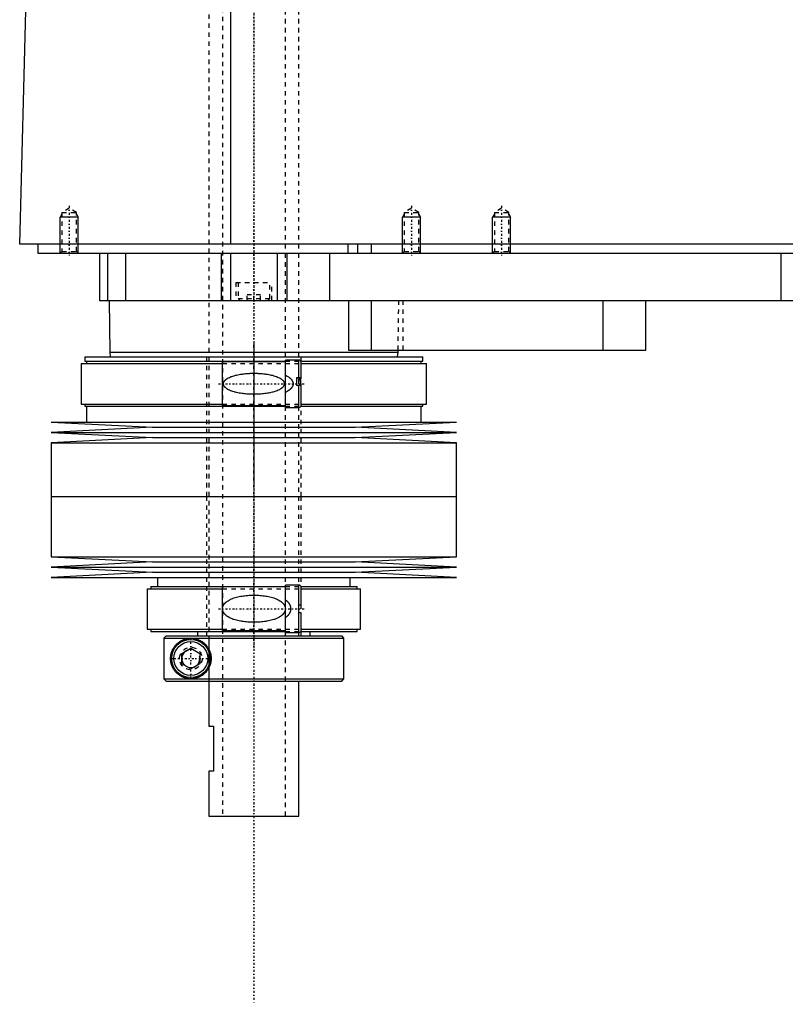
# Model space of a CAD drawing. Extents: x -602 to 174, y -319 to 827.
# Tile 1 of 7: x -602 to -432, y -92 to 126. Entities that reach past the tile are written whole.
import ezdxf

# ---------------------------------------------------------------- set-up
doc = ezdxf.new("R2010")
doc.units = 0
doc.linetypes.add('CENTER', pattern=[1.5, 0.45, -0.5, 0.05, -0.5])
doc.linetypes.add('DASHED', pattern=[2, 1, -1])
for name, color, linetype in [('AM_0', 7, 'CONTINUOUS'), ('AM_10', 7, 'CONTINUOUS'), ('AM_3', 7, 'DASHED'), ('AM_7', 7, 'CENTER')]:
    doc.layers.add(name, color=color, linetype=linetype)

msp = doc.modelspace()

# ---------------------------------------------------------------- linework, layer by layer
at = {"layer": 'AM_0', "color": 7, "linetype": 'CONTINUOUS'}
for p, q in [((-555.15, 76.5), (-555.15, 137.05)), ((-602, 76.5), (-600.5, 133.35)), ((-200.5, 76.5), (-602, 76.5)), ((-598, 76.5), (-598, 74.5)), ((-598, 74.5), (-244, 74.5)), ((-584.3, 74.5), (-584.3, 64)), ((-582.5, 74.5), (-582.5, 64)), ((-578.5, 74.5), (-578.5, 64)), ((-557.3, 74.5), (-557.3, 64)), ((-555.19, 74.5), (-555.19, 64)), ((-544.81, 74.5), (-544.81, 64)), ((-542.7, 74.5), (-542.7, 64)), ((-533.21, 74.5), (-533.21, 64)), ((-529.15, 76.5), (-529.15, 74.5)), ((-527, 76.5), (-527, 74.5)), ((-524, 76.5), (-524, 74.5)), ((-433, 74.5), (-433, 64)), ((-584.3, 64), (-388, 64)), ((-582.17, 64), (-582, 52.5)), ((-529, 64), (-529, 53)), ((-524, 64), (-524, 53)), ((-472.56, 64), (-472.56, 53)), ((-463, 53), (-463, 64)), ((-582, 52.5), (-581.9, 51.5)), ((-582, 52.5), (-518, 52.5)), ((-529, 53), (-463, 53)), ((-518.1, 51.5), (-518, 52.5)), ((-518, 52.5), (-517.99, 53)), ((-587.52, 51.5), (-587.52, 50.5)), ((-587.52, 51.5), (-512.48, 51.5)), ((-587.52, 50.5), (-543, 50.5)), ((-587.17, 50.5), (-587.17, 50)), ((-543, 50.35), (-557, 50.35)), ((-557, 40.65), (-557, 50.35)), ((-540, 50.75), (-543, 50.75)), ((-543, 40.25), (-543, 50.75)), ((-540, 46.9), (-540, 50.75)), ((-539.56, 50.5), (-512.48, 50.5)), ((-512.83, 50), (-512.83, 50.5)), ((-512.48, 50.5), (-512.48, 51.5)), ((-588.33, 50), (-588.33, 41)), ((-588.33, 50), (-557, 50)), ((-539.5, 46.9), (-539.5, 50.25)), ((-539.5, 50), (-511.68, 50)), ((-511.68, 41), (-511.68, 50)), ((-540.5, 46.9), (-539.5, 46.9)), ((-540.5, 45.1), (-540.5, 46.9)), ((-540.5, 46.84), (-540, 46.84)), ((-539.5, 45.1), (-540.5, 45.1)), ((-540, 40.25), (-540, 45.1)), ((-539.5, 40.75), (-539.5, 45.1)), ((-588.33, 41), (-557, 41)), ((-587.52, 41), (-587.52, 40.5)), ((-587.52, 40.5), (-543, 40.5)), ((-587.17, 40.5), (-587.17, 37)), ((-557, 40.65), (-543, 40.65)), ((-543, 40.25), (-540, 40.25)), ((-539.56, 40.5), (-512.48, 40.5)), ((-539.5, 41), (-511.68, 41)), ((-512.83, 37), (-512.83, 40.5)), ((-512.48, 40.5), (-512.48, 41)), ((-595, 37), (-572.5, 35.85)), ((-595, 37), (-505, 37)), ((-572.5, 35.85), (-595, 34.7)), ((-572.5, 35.85), (-527.5, 35.85)), ((-527.5, 35.85), (-505, 37)), ((-505, 34.7), (-527.5, 35.85)), ((-595, 34.7), (-572.5, 33.55)), ((-595, 34.7), (-505, 34.7)), ((-572.5, 33.55), (-595, 32.4)), ((-572.5, 33.55), (-527.5, 33.55)), ((-527.5, 33.55), (-505, 34.7)), ((-505, 32.4), (-527.5, 33.55)), ((-595, 32.4), (-595, 20.5)), ((-595, 32.4), (-505, 32.4)), ((-505, 20.5), (-505, 32.4)), ((-595, 20.5), (-505, 20.5)), ((-595, 20.5), (-595, 7.1)), ((-595, 20.5), (-505, 20.5)), ((-505, 7.1), (-505, 20.5)), ((-595, 7.1), (-572.5, 5.95)), ((-595, 7.1), (-505, 7.1)), ((-527.5, 5.95), (-505, 7.1)), ((-572.5, 5.95), (-595, 4.8)), ((-595, 4.8), (-572.5, 3.65)), ((-595, 4.8), (-505, 4.8)), ((-572.5, 5.95), (-527.5, 5.95)), ((-505, 4.8), (-527.5, 5.95)), ((-527.5, 3.65), (-505, 4.8)), ((-572.5, 3.65), (-595, 2.5)), ((-595, 2.5), (-505, 2.5)), ((-572.5, 3.65), (-527.5, 3.65)), ((-571.4, 2.5), (-571.4, 0.5)), ((-528.6, 0.5), (-528.6, 2.5)), ((-505, 2.5), (-527.5, 3.65)), ((-573.7, 0), (-573.7, -9)), ((-573.7, 0), (-557, 0)), ((-572.9, 0.5), (-572.9, 0)), ((-572.9, 0.5), (-543, 0.5)), ((-543, 0.4), (-557, 0.4)), ((-557, -9.3), (-557, 0.4)), ((-540, 0.8), (-543, 0.8)), ((-543, -9.7), (-543, 0.8)), ((-540, -9.7), (-540, 0.8)), ((-539.54, 0.5), (-527.1, 0.5)), ((-539.5, -3.55), (-539.5, 0.3)), ((-539.5, 0), (-526.3, 0)), ((-527.1, 0), (-527.1, 0.5)), ((-526.3, -9), (-526.3, 0)), ((-540, -3.55), (-539.5, -3.55)), ((-539.5, -5.35), (-540, -5.35)), ((-539.5, -9.2), (-539.5, -5.35)), ((-573.7, -9), (-557, -9)), ((-572.9, -9), (-572.9, -9.5)), ((-572.9, -9.5), (-542.99, -9.5)), ((-569.49, -10.5), (-569.99, -11)), ((-569.49, -10.5), (-530.5, -10.5)), ((-562.5, -9.5), (-562.5, -10.5)), ((-557, -9.3), (-543, -9.3)), ((-543, -9.7), (-540, -9.7)), ((-539.6, -9.5), (-527.1, -9.5)), ((-539.5, -9), (-526.3, -9)), ((-537.5, -10.5), (-537.5, -9.5)), ((-530, -11), (-530.5, -10.5)), ((-527.1, -9.5), (-527.1, -9)), ((-569.99, -11), (-530, -11)), ((-569.99, -11), (-569.99, -20)), ((-530, -20), (-530, -11)), ((-566, -14.35), (-564, -13.19)), ((-566, -16.65), (-566, -14.35)), ((-564, -13.19), (-562, -14.35)), ((-562, -14.35), (-562, -16.65)), ((-564, -17.81), (-566, -16.65)), ((-562, -16.65), (-564, -17.81)), ((-569.99, -20), (-530, -20)), ((-569.99, -20), (-569.49, -20.5)), ((-569.49, -20.5), (-530.5, -20.5)), ((-560, -20.5), (-560, -30.5)), ((-540, -50.5), (-540, -20.5)), ((-530.5, -20.5), (-530, -20)), ((-560, -30.5), (-559, -30.5)), ((-559, -30.5), (-559, -40.5)), ((-560, -40.5), (-560, -50.5)), ((-559, -40.5), (-560, -40.5)), ((-560, -50.5), (-540, -50.5))]:
    msp.add_line(p, q, dxfattribs=at)
for points in [[(-540, 46.84, 0), (-540, 46.84, 0), (-540, 46.84, 0), (-539.99, 46.84, 0), (-539.99, 46.84, 0), (-539.99, 46.84, 0), (-539.99, 46.84, 0), (-539.98, 46.84, 0), (-539.98, 46.84, 0), (-539.98, 46.84, 0), (-539.98, 46.84, 0), (-539.97, 46.84, 0), (-539.97, 46.84, 0), (-539.97, 46.84, 0), (-539.97, 46.84, 0), (-539.96, 46.84, 0), (-539.96, 46.84, 0), (-539.96, 46.84, 0), (-539.96, 46.84, 0), (-539.96, 46.84, 0), (-539.95, 46.84, 0), (-539.95, 46.83, 0), (-539.95, 46.83, 0), (-539.95, 46.83, 0), (-539.95, 46.83, 0), (-539.94, 46.83, 0), (-539.94, 46.83, 0), (-539.94, 46.83, 0), (-539.94, 46.83, 0), (-539.93, 46.83, 0), (-539.93, 46.83, 0), (-539.93, 46.82, 0), (-539.93, 46.82, 0), (-539.93, 46.82, 0), (-539.93, 46.82, 0), (-539.92, 46.82, 0), (-539.92, 46.82, 0), (-539.92, 46.82, 0), (-539.92, 46.82, 0), (-539.91, 46.81, 0), (-539.91, 46.81, 0), (-539.91, 46.81, 0), (-539.91, 46.81, 0), (-539.91, 46.81, 0), (-539.9, 46.81, 0), (-539.9, 46.81, 0), (-539.9, 46.8, 0), (-539.9, 46.8, 0), (-539.9, 46.8, 0), (-539.9, 46.8, 0), (-539.89, 46.8, 0), (-539.89, 46.79, 0), (-539.87, 46.78, 0), (-539.87, 46.77, 0), (-539.86, 46.77, 0), (-539.85, 46.75, 0), (-539.84, 46.74, 0), (-539.83, 46.72, 0), (-539.82, 46.71, 0), (-539.81, 46.7, 0), (-539.81, 46.69, 0), (-539.8, 46.68, 0), (-539.8, 46.66, 0), (-539.79, 46.65, 0), (-539.78, 46.64, 0), (-539.78, 46.63, 0), (-539.77, 46.62, 0), (-539.77, 46.6, 0), (-539.76, 46.59, 0), (-539.76, 46.58, 0), (-539.76, 46.57, 0), (-539.75, 46.55, 0), (-539.73, 46.5, 0), (-539.71, 46.4, 0), (-539.68, 46.3, 0), (-539.67, 46.19, 0), (-539.65, 46.09, 0), (-539.65, 46.03, 0), (-539.64, 45.98, 0), (-539.63, 45.87, 0), (-539.63, 45.77, 0), (-539.62, 45.66, 0), (-539.62, 45.56, 0), (-539.62, 45.46, 0), (-539.62, 45.41, 0), (-539.62, 45.36, 0), (-539.63, 45.26, 0), (-539.63, 45.15, 0), (-539.63, 45.1, 0)], [(-564, -20, 0), (-564.06, -20, 0), (-564.19, -20, 0), (-564.32, -19.99, 0), (-564.38, -19.98, 0), (-564.44, -19.98, 0), (-564.57, -19.96, 0), (-564.7, -19.95, 0), (-564.82, -19.92, 0), (-564.94, -19.9, 0), (-565.07, -19.87, 0), (-565.13, -19.86, 0), (-565.19, -19.84, 0), (-565.31, -19.81, 0), (-565.43, -19.77, 0), (-565.55, -19.73, 0), (-565.66, -19.68, 0), (-565.78, -19.63, 0), (-565.83, -19.61, 0), (-565.89, -19.58, 0), (-566, -19.53, 0), (-566.11, -19.47, 0), (-566.16, -19.45, 0), (-566.22, -19.42, 0), (-566.32, -19.35, 0), (-566.43, -19.29, 0), (-566.48, -19.26, 0), (-566.53, -19.22, 0), (-566.63, -19.15, 0), (-566.72, -19.08, 0), (-566.82, -19.01, 0), (-566.91, -18.93, 0), (-567, -18.85, 0), (-567.05, -18.81, 0), (-567.09, -18.77, 0), (-567.17, -18.69, 0), (-567.26, -18.6, 0), (-567.34, -18.52, 0), (-567.42, -18.43, 0), (-567.49, -18.34, 0), (-567.53, -18.29, 0), (-567.57, -18.25, 0), (-567.64, -18.15, 0), (-567.71, -18.05, 0), (-567.78, -17.94, 0), (-567.85, -17.83, 0), (-567.91, -17.72, 0), (-567.95, -17.66, 0), (-567.98, -17.6, 0), (-568.04, -17.48, 0), (-568.1, -17.36, 0), (-568.15, -17.23, 0), (-568.21, -17.1, 0), (-568.25, -16.97, 0), (-568.28, -16.9, 0), (-568.3, -16.83, 0), (-568.34, -16.69, 0), (-568.38, -16.55, 0), (-568.41, -16.4, 0), (-568.43, -16.31, 0), (-568.43, -16.28, 0), (-568.44, -16.26, 0), (-568.44, -16.24, 0), (-568.44, -16.23, 0), (-568.44, -16.21, 0), (-568.45, -16.18, 0), (-568.45, -16.15, 0), (-568.46, -16.13, 0), (-568.46, -16.1, 0), (-568.46, -16.09, 0), (-568.46, -16.07, 0), (-568.47, -16.05, 0), (-568.47, -16.02, 0), (-568.47, -16.01, 0), (-568.47, -15.99, 0), (-568.48, -15.97, 0), (-568.48, -15.94, 0), (-568.48, -15.93, 0), (-568.48, -15.91, 0), (-568.48, -15.89, 0), (-568.49, -15.86, 0), (-568.49, -15.83, 0), (-568.49, -15.8, 0), (-568.49, -15.77, 0), (-568.49, -15.76, 0), (-568.49, -15.75, 0), (-568.49, -15.72, 0), (-568.5, -15.69, 0), (-568.5, -15.66, 0), (-568.5, -15.63, 0), (-568.5, -15.6, 0), (-568.5, -15.59, 0), (-568.5, -15.57, 0), (-568.5, -15.54, 0), (-568.5, -15.51, 0), (-568.5, -15.5, 0), (-568.5, -15.49, 0), (-568.5, -15.46, 0), (-568.5, -15.43, 0), (-568.5, -15.41, 0), (-568.5, -15.4, 0), (-568.5, -15.37, 0), (-568.5, -15.34, 0), (-568.5, -15.31, 0), (-568.49, -15.28, 0), (-568.49, -15.25, 0), (-568.49, -15.24, 0), (-568.49, -15.23, 0), (-568.49, -15.2, 0), (-568.49, -15.17, 0), (-568.49, -15.14, 0), (-568.48, -15.11, 0), (-568.48, -15.09, 0), (-568.48, -15.07, 0), (-568.48, -15.06, 0), (-568.48, -15.03, 0), (-568.47, -15.01, 0), (-568.47, -14.99, 0), (-568.47, -14.98, 0), (-568.47, -14.95, 0), (-568.46, -14.93, 0), (-568.46, -14.91, 0), (-568.46, -14.9, 0), (-568.46, -14.87, 0), (-568.45, -14.85, 0), (-568.45, -14.82, 0), (-568.44, -14.79, 0), (-568.44, -14.77, 0), (-568.44, -14.76, 0), (-568.44, -14.74, 0), (-568.43, -14.72, 0), (-568.43, -14.69, 0), (-568.41, -14.6, 0), (-568.38, -14.45, 0), (-568.34, -14.31, 0), (-568.3, -14.17, 0), (-568.28, -14.1, 0), (-568.25, -14.03, 0), (-568.21, -13.9, 0), (-568.15, -13.77, 0), (-568.1, -13.64, 0), (-568.04, -13.52, 0), (-567.98, -13.4, 0), (-567.95, -13.34, 0), (-567.91, -13.28, 0), (-567.85, -13.17, 0), (-567.78, -13.06, 0), (-567.71, -12.95, 0), (-567.64, -12.85, 0), (-567.57, -12.75, 0), (-567.53, -12.71, 0), (-567.49, -12.66, 0), (-567.42, -12.57, 0), (-567.34, -12.48, 0), (-567.26, -12.4, 0), (-567.17, -12.31, 0), (-567.09, -12.23, 0), (-567.05, -12.19, 0), (-567, -12.15, 0), (-566.91, -12.07, 0), (-566.82, -11.99, 0), (-566.72, -11.92, 0), (-566.63, -11.85, 0), (-566.53, -11.78, 0), (-566.48, -11.74, 0), (-566.43, -11.71, 0), (-566.32, -11.65, 0), (-566.22, -11.58, 0), (-566.16, -11.55, 0), (-566.11, -11.53, 0), (-566, -11.47, 0), (-565.89, -11.42, 0), (-565.83, -11.39, 0), (-565.78, -11.37, 0), (-565.66, -11.32, 0), (-565.55, -11.27, 0), (-565.43, -11.23, 0), (-565.31, -11.19, 0), (-565.19, -11.16, 0), (-565.13, -11.14, 0), (-565.07, -11.13, 0), (-564.94, -11.1, 0), (-564.82, -11.08, 0), (-564.7, -11.05, 0), (-564.57, -11.04, 0), (-564.44, -11.02, 0), (-564.38, -11.02, 0), (-564.32, -11.01, 0), (-564.19, -11, 0), (-564.06, -11, 0), (-564, -11, 0)], [(-564, -11, 0), (-563.95, -11, 0), (-563.85, -11, 0), (-563.74, -11.01, 0), (-563.69, -11.01, 0), (-563.63, -11.01, 0), (-563.52, -11.03, 0), (-563.42, -11.04, 0), (-563.3, -11.05, 0), (-563.19, -11.07, 0), (-563.08, -11.09, 0), (-563.02, -11.11, 0), (-562.97, -11.12, 0), (-562.85, -11.15, 0), (-562.74, -11.18, 0), (-562.63, -11.21, 0), (-562.51, -11.25, 0), (-562.4, -11.29, 0), (-562.34, -11.32, 0), (-562.28, -11.34, 0), (-562.17, -11.39, 0), (-562.06, -11.44, 0), (-562, -11.47, 0), (-561.95, -11.5, 0), (-561.83, -11.56, 0), (-561.72, -11.62, 0), (-561.67, -11.65, 0), (-561.61, -11.68, 0), (-561.51, -11.75, 0), (-561.4, -11.83, 0), (-561.3, -11.9, 0), (-561.19, -11.98, 0), (-561.09, -12.06, 0), (-561.04, -12.11, 0), (-561, -12.15, 0), (-560.9, -12.24, 0), (-560.81, -12.33, 0), (-560.71, -12.42, 0), (-560.63, -12.52, 0), (-560.54, -12.62, 0), (-560.5, -12.68, 0), (-560.45, -12.73, 0), (-560.37, -12.84, 0), (-560.29, -12.95, 0), (-560.21, -13.07, 0), (-560.14, -13.19, 0), (-560.06, -13.32, 0), (-560.03, -13.38, 0), (-560, -13.45, 0), (-559.93, -13.58, 0), (-559.87, -13.71, 0), (-559.81, -13.85, 0), (-559.76, -13.99, 0), (-559.71, -14.13, 0), (-559.69, -14.2, 0), (-559.67, -14.27, 0), (-559.63, -14.41, 0), (-559.6, -14.56, 0), (-559.57, -14.7, 0), (-559.55, -14.85, 0), (-559.53, -14.99, 0), (-559.52, -15.07, 0), (-559.51, -15.14, 0), (-559.51, -15.28, 0), (-559.5, -15.43, 0), (-559.5, -15.5, 0), (-559.5, -15.57, 0), (-559.51, -15.72, 0), (-559.51, -15.86, 0), (-559.52, -15.93, 0), (-559.53, -16.01, 0), (-559.55, -16.15, 0), (-559.57, -16.3, 0), (-559.6, -16.44, 0), (-559.63, -16.59, 0), (-559.67, -16.73, 0), (-559.69, -16.8, 0), (-559.71, -16.87, 0), (-559.76, -17.01, 0), (-559.81, -17.15, 0), (-559.87, -17.29, 0), (-559.93, -17.42, 0), (-560, -17.55, 0), (-560.03, -17.62, 0), (-560.06, -17.68, 0), (-560.14, -17.81, 0), (-560.21, -17.93, 0), (-560.29, -18.05, 0), (-560.37, -18.16, 0), (-560.45, -18.27, 0), (-560.5, -18.32, 0), (-560.54, -18.38, 0), (-560.63, -18.48, 0), (-560.71, -18.58, 0), (-560.81, -18.67, 0), (-560.9, -18.76, 0), (-561, -18.85, 0), (-561.04, -18.89, 0), (-561.09, -18.94, 0), (-561.19, -19.02, 0), (-561.3, -19.1, 0), (-561.4, -19.17, 0), (-561.51, -19.25, 0), (-561.61, -19.32, 0), (-561.67, -19.35, 0), (-561.72, -19.38, 0), (-561.83, -19.44, 0), (-561.95, -19.5, 0), (-562, -19.53, 0), (-562.06, -19.56, 0), (-562.17, -19.61, 0), (-562.28, -19.66, 0), (-562.34, -19.68, 0), (-562.4, -19.71, 0), (-562.51, -19.75, 0), (-562.63, -19.79, 0), (-562.74, -19.82, 0), (-562.85, -19.85, 0), (-562.97, -19.88, 0), (-563.02, -19.89, 0), (-563.08, -19.91, 0), (-563.19, -19.93, 0), (-563.3, -19.95, 0), (-563.42, -19.96, 0), (-563.52, -19.97, 0), (-563.63, -19.99, 0), (-563.69, -19.99, 0), (-563.74, -19.99, 0), (-563.85, -20, 0), (-563.95, -20, 0), (-564, -20, 0)]]:
    msp.add_polyline3d(points, dxfattribs=at)
for radius in [4.25, 3.75]:
    msp.add_circle((-564, -15.5), radius, dxfattribs=at)
for centre, start, end in [((-540, 50.25), 0, 90), ((-540, 40.75), 270, 0), ((-540, 0.3), 0, 90), ((-540, -9.2), 270, 0)]:
    msp.add_arc(centre, 0.5, start, end, dxfattribs=at)
at = {"layer": 'AM_10', "color": 7, "linetype": 'CONTINUOUS'}
for p, q in [((-592.62, 83.16), (-593, 82.5)), ((-589.38, 83.16), (-589, 82.5)), ((-516.62, 83.16), (-517, 82.5)), ((-513.38, 83.16), (-513, 82.5)), ((-496.62, 83.16), (-497, 82.5)), ((-493.38, 83.16), (-493, 82.5)), ((-589, 82.5), (-593, 82.5)), ((-593, 74.5), (-593, 82.5)), ((-589, 74.5), (-589, 82.5)), ((-513, 82.5), (-517, 82.5)), ((-517, 74.5), (-517, 82.5)), ((-513, 74.5), (-513, 82.5)), ((-493, 82.5), (-497, 82.5)), ((-497, 74.5), (-497, 82.5)), ((-493, 74.5), (-493, 82.5))]:
    msp.add_line(p, q, dxfattribs=at)
msp.add_arc((-564, -15.5), 2.01, 75, 15, dxfattribs=at)
at = {"layer": 'AM_3', "color": 6, "linetype": 'DASHED'}
for p, q in [((-557, 479), (-557, -50.5)), ((-543, -50.5), (-543, 479)), ((-560, 463.5), (-560, -20.5)), ((-540, -10.5), (-540, 459.9)), ((-591, 84.5), (-592.62, 83.56)), ((-592.62, 83.56), (-592.62, 74.88)), ((-592.62, 83.56), (-589.38, 83.56)), ((-589.38, 83.56), (-591, 84.5)), ((-589.38, 74.88), (-589.38, 83.56)), ((-515, 84.5), (-516.62, 83.56)), ((-516.62, 83.56), (-516.62, 74.88)), ((-516.62, 83.56), (-513.38, 83.56)), ((-513.38, 83.56), (-515, 84.5)), ((-513.38, 74.88), (-513.38, 83.56)), ((-495, 84.5), (-496.62, 83.56)), ((-496.62, 83.56), (-496.62, 74.88)), ((-496.62, 83.56), (-493.38, 83.56)), ((-493.38, 83.56), (-495, 84.5)), ((-493.38, 74.88), (-493.38, 83.56)), ((-592.62, 74.88), (-593, 74.5)), ((-592.62, 74.88), (-589.38, 74.88)), ((-589, 74.5), (-589.38, 74.88)), ((-578.5, 74.5), (-578.5, 64)), ((-516.62, 74.88), (-517, 74.5)), ((-516.62, 74.88), (-513.38, 74.88)), ((-513, 74.5), (-513.38, 74.88)), ((-496.62, 74.88), (-497, 74.5)), ((-496.62, 74.88), (-493.38, 74.88)), ((-493, 74.5), (-493.38, 74.88)), ((-554, 68), (-554, 64)), ((-554, 68), (-546, 68)), ((-553.5, 68), (-553.5, 64.4)), ((-546.5, 64.4), (-546.5, 68)), ((-546, 64), (-546, 68)), ((-553.5, 64.4), (-553.1, 64)), ((-553.5, 64.4), (-546.5, 64.4)), ((-551.5, 64), (-551.5, 65.25)), ((-548.5, 65.25), (-551.5, 65.25)), ((-550, 64), (-550, 65.25)), ((-548.5, 64), (-548.5, 65.25)), ((-546.9, 64), (-546.5, 64.4)), ((-517.99, 53), (-517.83, 64)), ((-516.85, 53), (-516.85, 64)), ((-560.5, 51.5), (-560.5, 20.5)), ((-543, 50.5), (-539.56, 50.5)), ((-539.5, 20.5), (-539.5, 51.5)), ((-557, 50), (-539.5, 50)), ((-540, 46.84), (-540, 45.1)), ((-557, 41), (-539.5, 41)), ((-543, 40.5), (-539.56, 40.5)), ((-560.5, 20.5), (-560.5, -10.5)), ((-539.5, -10.5), (-539.5, 20.5)), ((-557, 0), (-539.5, 0)), ((-543, 0.5), (-539.54, 0.5)), ((-569.99, -11), (-569.73, -10.75)), ((-569.61, -10.62), (-569.49, -10.5)), ((-559.97, -20.5), (-559.97, -10.5)), ((-557, -9), (-539.5, -9)), ((-542.99, -9.5), (-539.6, -9.5)), ((-569.73, -20.25), (-569.99, -20))]:
    msp.add_line(p, q, dxfattribs=at)
for points in [[(-550, 47.84, 0), (-549.86, 47.84, 0), (-549.58, 47.83, 0), (-549.3, 47.83, 0), (-549.16, 47.82, 0), (-549.02, 47.81, 0), (-548.73, 47.8, 0), (-548.44, 47.78, 0), (-548.16, 47.75, 0), (-547.87, 47.73, 0), (-547.58, 47.69, 0), (-547.43, 47.67, 0), (-547.29, 47.65, 0), (-547, 47.61, 0), (-546.72, 47.56, 0), (-546.44, 47.51, 0), (-546.16, 47.44, 0), (-545.88, 47.38, 0), (-545.75, 47.34, 0), (-545.61, 47.3, 0), (-545.35, 47.22, 0), (-545.09, 47.14, 0), (-544.96, 47.09, 0), (-544.83, 47.04, 0), (-544.59, 46.93, 0), (-544.35, 46.81, 0), (-544.23, 46.75, 0), (-544.21, 46.74, 0), (-544.17, 46.71, 0), (-544.13, 46.69, 0), (-544.12, 46.68, 0), (-544.1, 46.67, 0), (-544.06, 46.64, 0), (-544.02, 46.62, 0), (-543.99, 46.59, 0), (-543.95, 46.57, 0), (-543.91, 46.54, 0), (-543.89, 46.53, 0), (-543.88, 46.52, 0), (-543.84, 46.49, 0), (-543.81, 46.46, 0), (-543.77, 46.43, 0), (-543.74, 46.4, 0), (-543.7, 46.37, 0), (-543.68, 46.36, 0), (-543.67, 46.34, 0), (-543.63, 46.31, 0), (-543.6, 46.27, 0), (-543.57, 46.24, 0), (-543.54, 46.2, 0), (-543.51, 46.16, 0), (-543.49, 46.15, 0), (-543.48, 46.13, 0), (-543.45, 46.09, 0), (-543.42, 46.05, 0), (-543.4, 46.01, 0), (-543.37, 45.97, 0), (-543.35, 45.92, 0), (-543.34, 45.9, 0), (-543.33, 45.88, 0), (-543.31, 45.84, 0), (-543.3, 45.79, 0), (-543.28, 45.75, 0), (-543.27, 45.7, 0), (-543.26, 45.66, 0), (-543.26, 45.64, 0), (-543.25, 45.61, 0), (-543.25, 45.57, 0), (-543.25, 45.52, 0), (-543.25, 45.5, 0), (-543.25, 45.48, 0), (-543.25, 45.43, 0), (-543.25, 45.39, 0), (-543.26, 45.36, 0), (-543.26, 45.34, 0), (-543.27, 45.3, 0), (-543.28, 45.25, 0), (-543.3, 45.21, 0), (-543.31, 45.16, 0), (-543.33, 45.12, 0), (-543.34, 45.1, 0), (-543.35, 45.08, 0), (-543.37, 45.03, 0), (-543.4, 44.99, 0), (-543.42, 44.95, 0), (-543.45, 44.91, 0), (-543.48, 44.87, 0), (-543.49, 44.85, 0), (-543.51, 44.84, 0), (-543.54, 44.8, 0), (-543.57, 44.76, 0), (-543.6, 44.73, 0), (-543.63, 44.69, 0), (-543.67, 44.66, 0), (-543.68, 44.64, 0), (-543.7, 44.63, 0), (-543.74, 44.6, 0), (-543.77, 44.57, 0), (-543.81, 44.54, 0), (-543.84, 44.51, 0), (-543.88, 44.48, 0), (-543.89, 44.47, 0), (-543.91, 44.46, 0), (-543.95, 44.43, 0), (-543.99, 44.41, 0), (-544.02, 44.38, 0), (-544.06, 44.36, 0), (-544.1, 44.33, 0), (-544.12, 44.32, 0), (-544.13, 44.31, 0), (-544.17, 44.29, 0), (-544.21, 44.26, 0), (-544.23, 44.25, 0), (-544.35, 44.19, 0), (-544.59, 44.07, 0), (-544.83, 43.96, 0), (-545.09, 43.86, 0), (-545.35, 43.78, 0), (-545.61, 43.7, 0), (-545.75, 43.66, 0), (-545.88, 43.62, 0), (-546.16, 43.56, 0), (-546.44, 43.49, 0), (-546.72, 43.44, 0), (-547, 43.39, 0), (-547.29, 43.35, 0), (-547.43, 43.33, 0), (-547.58, 43.31, 0), (-547.87, 43.27, 0), (-548.16, 43.25, 0), (-548.44, 43.22, 0), (-548.73, 43.2, 0), (-549.02, 43.19, 0), (-549.16, 43.18, 0), (-549.3, 43.17, 0), (-549.58, 43.17, 0), (-549.86, 43.16, 0), (-550, 43.16, 0), (-550.14, 43.16, 0), (-550.42, 43.17, 0), (-550.7, 43.17, 0), (-550.84, 43.18, 0), (-550.98, 43.19, 0), (-551.27, 43.2, 0), (-551.56, 43.22, 0), (-551.84, 43.25, 0), (-552.13, 43.27, 0), (-552.42, 43.31, 0), (-552.57, 43.33, 0), (-552.71, 43.35, 0), (-553, 43.39, 0), (-553.28, 43.44, 0), (-553.56, 43.49, 0), (-553.84, 43.56, 0), (-554.12, 43.62, 0), (-554.25, 43.66, 0), (-554.39, 43.7, 0), (-554.65, 43.78, 0), (-554.91, 43.86, 0), (-555.17, 43.96, 0), (-555.41, 44.07, 0), (-555.65, 44.19, 0), (-555.77, 44.25, 0), (-555.79, 44.26, 0), (-555.83, 44.29, 0), (-555.87, 44.31, 0), (-555.88, 44.32, 0), (-555.9, 44.33, 0), (-555.94, 44.36, 0), (-555.98, 44.38, 0), (-556.01, 44.41, 0), (-556.05, 44.43, 0), (-556.09, 44.46, 0), (-556.11, 44.47, 0), (-556.12, 44.48, 0), (-556.16, 44.51, 0), (-556.19, 44.54, 0), (-556.23, 44.57, 0), (-556.26, 44.6, 0), (-556.3, 44.63, 0), (-556.32, 44.64, 0), (-556.33, 44.66, 0), (-556.37, 44.69, 0), (-556.4, 44.73, 0), (-556.43, 44.76, 0), (-556.46, 44.8, 0), (-556.49, 44.84, 0), (-556.51, 44.85, 0), (-556.52, 44.87, 0), (-556.55, 44.91, 0), (-556.58, 44.95, 0), (-556.6, 44.99, 0), (-556.63, 45.03, 0), (-556.65, 45.08, 0), (-556.66, 45.1, 0), (-556.67, 45.12, 0), (-556.69, 45.16, 0), (-556.7, 45.21, 0), (-556.72, 45.25, 0), (-556.73, 45.3, 0), (-556.74, 45.34, 0), (-556.74, 45.36, 0), (-556.75, 45.39, 0), (-556.75, 45.43, 0), (-556.75, 45.48, 0), (-556.75, 45.5, 0), (-556.75, 45.52, 0), (-556.75, 45.57, 0), (-556.75, 45.61, 0), (-556.74, 45.64, 0), (-556.74, 45.66, 0), (-556.73, 45.7, 0), (-556.72, 45.75, 0), (-556.7, 45.79, 0), (-556.69, 45.84, 0), (-556.67, 45.88, 0), (-556.66, 45.9, 0), (-556.65, 45.92, 0), (-556.63, 45.97, 0), (-556.6, 46.01, 0), (-556.58, 46.05, 0), (-556.55, 46.09, 0), (-556.52, 46.13, 0), (-556.51, 46.15, 0), (-556.49, 46.16, 0), (-556.46, 46.2, 0), (-556.43, 46.24, 0), (-556.4, 46.27, 0), (-556.37, 46.31, 0), (-556.33, 46.34, 0), (-556.32, 46.36, 0), (-556.3, 46.37, 0), (-556.26, 46.4, 0), (-556.23, 46.43, 0), (-556.19, 46.46, 0), (-556.16, 46.49, 0), (-556.12, 46.52, 0), (-556.11, 46.53, 0), (-556.09, 46.54, 0), (-556.05, 46.57, 0), (-556.01, 46.59, 0), (-555.98, 46.62, 0), (-555.94, 46.64, 0), (-555.9, 46.67, 0), (-555.88, 46.68, 0), (-555.87, 46.69, 0), (-555.83, 46.71, 0), (-555.79, 46.74, 0), (-555.77, 46.75, 0), (-555.65, 46.81, 0), (-555.41, 46.93, 0), (-555.17, 47.04, 0), (-555.04, 47.09, 0), (-554.91, 47.14, 0), (-554.65, 47.22, 0), (-554.39, 47.3, 0), (-554.25, 47.34, 0), (-554.12, 47.38, 0), (-553.84, 47.44, 0), (-553.56, 47.51, 0), (-553.28, 47.56, 0), (-553, 47.61, 0), (-552.71, 47.65, 0), (-552.57, 47.67, 0), (-552.42, 47.69, 0), (-552.13, 47.73, 0), (-551.84, 47.75, 0), (-551.56, 47.78, 0), (-551.27, 47.8, 0), (-550.98, 47.81, 0), (-550.84, 47.82, 0), (-550.7, 47.83, 0), (-550.42, 47.83, 0), (-550.14, 47.84, 0), (-550, 47.84, 0)], [(-543, 47.4, 0), (-542.86, 47.33, 0), (-542.6, 47.19, 0), (-542.34, 47.03, 0), (-542.22, 46.94, 0), (-542.2, 46.93, 0), (-542.16, 46.9, 0), (-542.12, 46.87, 0), (-542.1, 46.85, 0), (-542.08, 46.84, 0), (-542.04, 46.81, 0), (-542.01, 46.77, 0), (-541.97, 46.74, 0), (-541.93, 46.71, 0), (-541.9, 46.68, 0), (-541.88, 46.66, 0), (-541.86, 46.64, 0), (-541.83, 46.61, 0), (-541.8, 46.58, 0), (-541.76, 46.54, 0), (-541.73, 46.51, 0), (-541.7, 46.47, 0), (-541.68, 46.45, 0), (-541.67, 46.43, 0), (-541.64, 46.4, 0), (-541.61, 46.36, 0), (-541.58, 46.32, 0), (-541.55, 46.27, 0), (-541.53, 46.23, 0), (-541.51, 46.21, 0), (-541.5, 46.19, 0), (-541.47, 46.14, 0), (-541.45, 46.1, 0), (-541.43, 46.05, 0), (-541.41, 46.01, 0), (-541.39, 45.96, 0), (-541.38, 45.94, 0), (-541.37, 45.91, 0), (-541.36, 45.86, 0), (-541.34, 45.82, 0), (-541.33, 45.77, 0), (-541.32, 45.72, 0), (-541.31, 45.67, 0), (-541.31, 45.65, 0), (-541.31, 45.62, 0), (-541.3, 45.57, 0), (-541.3, 45.52, 0), (-541.3, 45.5, 0), (-541.3, 45.48, 0), (-541.3, 45.43, 0), (-541.31, 45.38, 0), (-541.31, 45.35, 0), (-541.31, 45.33, 0), (-541.32, 45.28, 0), (-541.33, 45.23, 0), (-541.34, 45.18, 0), (-541.36, 45.14, 0), (-541.37, 45.09, 0), (-541.38, 45.06, 0), (-541.39, 45.04, 0), (-541.41, 44.99, 0), (-541.43, 44.95, 0), (-541.45, 44.9, 0), (-541.47, 44.86, 0), (-541.5, 44.81, 0), (-541.51, 44.79, 0), (-541.53, 44.77, 0), (-541.55, 44.73, 0), (-541.58, 44.68, 0), (-541.61, 44.64, 0), (-541.64, 44.6, 0), (-541.67, 44.57, 0), (-541.68, 44.55, 0), (-541.7, 44.53, 0), (-541.73, 44.49, 0), (-541.76, 44.46, 0), (-541.8, 44.42, 0), (-541.83, 44.39, 0), (-541.86, 44.36, 0), (-541.88, 44.34, 0), (-541.9, 44.32, 0), (-541.93, 44.29, 0), (-541.97, 44.26, 0), (-542.01, 44.23, 0), (-542.04, 44.19, 0), (-542.08, 44.16, 0), (-542.1, 44.15, 0), (-542.12, 44.13, 0), (-542.16, 44.1, 0), (-542.2, 44.07, 0), (-542.22, 44.06, 0), (-542.24, 44.04, 0), (-542.28, 44.02, 0), (-542.32, 43.99, 0), (-542.34, 43.97, 0), (-542.36, 43.96, 0), (-542.4, 43.93, 0), (-542.44, 43.91, 0), (-542.6, 43.81, 0), (-542.86, 43.67, 0), (-543, 43.6, 0)], [(-550, -1.44, 0), (-549.85, -1.44, 0), (-549.55, -1.44, 0), (-549.24, -1.45, 0), (-549.09, -1.46, 0), (-548.93, -1.47, 0), (-548.62, -1.49, 0), (-548.31, -1.51, 0), (-547.99, -1.55, 0), (-547.68, -1.59, 0), (-547.37, -1.63, 0), (-547.22, -1.66, 0), (-547.06, -1.68, 0), (-546.76, -1.74, 0), (-546.45, -1.81, 0), (-546.15, -1.88, 0), (-545.86, -1.96, 0), (-545.57, -2.05, 0), (-545.43, -2.1, 0), (-545.29, -2.15, 0), (-545.02, -2.26, 0), (-544.75, -2.38, 0), (-544.62, -2.45, 0), (-544.49, -2.52, 0), (-544.25, -2.66, 0), (-544.11, -2.76, 0), (-544.07, -2.78, 0), (-544.03, -2.81, 0), (-544.01, -2.82, 0), (-543.99, -2.84, 0), (-543.95, -2.87, 0), (-543.91, -2.9, 0), (-543.9, -2.91, 0), (-543.88, -2.93, 0), (-543.84, -2.96, 0), (-543.8, -2.99, 0), (-543.78, -3, 0), (-543.77, -3.02, 0), (-543.73, -3.05, 0), (-543.69, -3.09, 0), (-543.66, -3.12, 0), (-543.62, -3.15, 0), (-543.59, -3.19, 0), (-543.57, -3.21, 0), (-543.56, -3.23, 0), (-543.52, -3.26, 0), (-543.49, -3.3, 0), (-543.46, -3.34, 0), (-543.42, -3.38, 0), (-543.39, -3.42, 0), (-543.38, -3.44, 0), (-543.36, -3.46, 0), (-543.33, -3.51, 0), (-543.3, -3.55, 0), (-543.28, -3.59, 0), (-543.25, -3.64, 0), (-543.22, -3.69, 0), (-543.21, -3.71, 0), (-543.2, -3.73, 0), (-543.18, -3.78, 0), (-543.16, -3.83, 0), (-543.14, -3.88, 0), (-543.12, -3.92, 0), (-543.1, -3.97, 0), (-543.09, -4, 0), (-543.09, -4.02, 0), (-543.07, -4.07, 0), (-543.06, -4.12, 0), (-543.05, -4.17, 0), (-543.04, -4.22, 0), (-543.03, -4.27, 0), (-543.03, -4.3, 0), (-543.03, -4.32, 0), (-543.03, -4.37, 0), (-543.02, -4.43, 0), (-543.02, -4.45, 0), (-543.02, -4.47, 0), (-543.03, -4.53, 0), (-543.03, -4.58, 0), (-543.03, -4.6, 0), (-543.03, -4.63, 0), (-543.04, -4.68, 0), (-543.05, -4.73, 0), (-543.06, -4.78, 0), (-543.07, -4.83, 0), (-543.09, -4.88, 0), (-543.09, -4.9, 0), (-543.1, -4.93, 0), (-543.12, -4.98, 0), (-543.14, -5.02, 0), (-543.16, -5.07, 0), (-543.18, -5.12, 0), (-543.2, -5.17, 0), (-543.21, -5.19, 0), (-543.22, -5.21, 0), (-543.25, -5.26, 0), (-543.28, -5.31, 0), (-543.3, -5.35, 0), (-543.33, -5.39, 0), (-543.36, -5.44, 0), (-543.38, -5.46, 0), (-543.39, -5.48, 0), (-543.42, -5.52, 0), (-543.46, -5.56, 0), (-543.49, -5.6, 0), (-543.52, -5.64, 0), (-543.56, -5.67, 0), (-543.57, -5.69, 0), (-543.59, -5.71, 0), (-543.62, -5.75, 0), (-543.66, -5.78, 0), (-543.69, -5.81, 0), (-543.73, -5.85, 0), (-543.77, -5.88, 0), (-543.78, -5.9, 0), (-543.8, -5.91, 0), (-543.84, -5.94, 0), (-543.88, -5.97, 0), (-543.9, -5.99, 0), (-543.91, -6, 0), (-543.95, -6.03, 0), (-543.99, -6.06, 0), (-544.01, -6.08, 0), (-544.03, -6.09, 0), (-544.07, -6.12, 0), (-544.11, -6.14, 0), (-544.25, -6.24, 0), (-544.49, -6.38, 0), (-544.75, -6.52, 0), (-545.02, -6.64, 0), (-545.29, -6.75, 0), (-545.43, -6.8, 0), (-545.57, -6.85, 0), (-545.86, -6.94, 0), (-546.15, -7.02, 0), (-546.45, -7.09, 0), (-546.76, -7.16, 0), (-547.06, -7.22, 0), (-547.22, -7.24, 0), (-547.37, -7.27, 0), (-547.68, -7.31, 0), (-547.99, -7.35, 0), (-548.31, -7.39, 0), (-548.62, -7.41, 0), (-548.93, -7.43, 0), (-549.09, -7.44, 0), (-549.24, -7.45, 0), (-549.55, -7.46, 0), (-549.85, -7.46, 0), (-550, -7.46, 0), (-550.15, -7.46, 0), (-550.45, -7.46, 0), (-550.76, -7.45, 0), (-550.91, -7.44, 0), (-551.07, -7.43, 0), (-551.38, -7.41, 0), (-551.69, -7.39, 0), (-552.01, -7.35, 0), (-552.32, -7.31, 0), (-552.63, -7.27, 0), (-552.78, -7.24, 0), (-552.94, -7.22, 0), (-553.24, -7.16, 0), (-553.55, -7.09, 0), (-553.85, -7.02, 0), (-554.14, -6.94, 0), (-554.43, -6.85, 0), (-554.57, -6.8, 0), (-554.71, -6.75, 0), (-554.98, -6.64, 0), (-555.25, -6.52, 0), (-555.51, -6.38, 0), (-555.75, -6.24, 0), (-555.89, -6.14, 0), (-555.93, -6.12, 0), (-555.97, -6.09, 0), (-555.99, -6.08, 0), (-556.01, -6.06, 0), (-556.05, -6.03, 0), (-556.09, -6, 0), (-556.1, -5.99, 0), (-556.12, -5.97, 0), (-556.16, -5.94, 0), (-556.2, -5.91, 0), (-556.22, -5.9, 0), (-556.23, -5.88, 0), (-556.27, -5.85, 0), (-556.31, -5.81, 0), (-556.34, -5.78, 0), (-556.38, -5.75, 0), (-556.41, -5.71, 0), (-556.43, -5.69, 0), (-556.44, -5.67, 0), (-556.48, -5.64, 0), (-556.51, -5.6, 0), (-556.54, -5.56, 0), (-556.58, -5.52, 0), (-556.61, -5.48, 0), (-556.62, -5.46, 0), (-556.64, -5.44, 0), (-556.67, -5.39, 0), (-556.7, -5.35, 0), (-556.72, -5.31, 0), (-556.75, -5.26, 0), (-556.78, -5.21, 0), (-556.79, -5.19, 0), (-556.8, -5.17, 0), (-556.82, -5.12, 0), (-556.84, -5.07, 0), (-556.86, -5.02, 0), (-556.88, -4.98, 0), (-556.9, -4.93, 0), (-556.91, -4.9, 0), (-556.91, -4.88, 0), (-556.93, -4.83, 0), (-556.94, -4.78, 0), (-556.95, -4.73, 0), (-556.96, -4.68, 0), (-556.97, -4.63, 0), (-556.97, -4.6, 0), (-556.97, -4.58, 0), (-556.97, -4.53, 0), (-556.98, -4.47, 0), (-556.98, -4.45, 0), (-556.98, -4.43, 0), (-556.97, -4.37, 0), (-556.97, -4.32, 0), (-556.97, -4.3, 0), (-556.97, -4.27, 0), (-556.96, -4.22, 0), (-556.95, -4.17, 0), (-556.94, -4.12, 0), (-556.93, -4.07, 0), (-556.91, -4.02, 0), (-556.91, -4, 0), (-556.9, -3.97, 0), (-556.88, -3.92, 0), (-556.86, -3.88, 0), (-556.84, -3.83, 0), (-556.82, -3.78, 0), (-556.8, -3.73, 0), (-556.79, -3.71, 0), (-556.78, -3.69, 0), (-556.75, -3.64, 0), (-556.72, -3.59, 0), (-556.7, -3.55, 0), (-556.67, -3.51, 0), (-556.64, -3.46, 0), (-556.62, -3.44, 0), (-556.61, -3.42, 0), (-556.58, -3.38, 0), (-556.54, -3.34, 0), (-556.51, -3.3, 0), (-556.48, -3.26, 0), (-556.44, -3.23, 0), (-556.43, -3.21, 0), (-556.41, -3.19, 0), (-556.38, -3.15, 0), (-556.34, -3.12, 0), (-556.31, -3.09, 0), (-556.27, -3.05, 0), (-556.23, -3.02, 0), (-556.22, -3, 0), (-556.2, -2.99, 0), (-556.16, -2.96, 0), (-556.12, -2.93, 0), (-556.1, -2.91, 0), (-556.09, -2.9, 0), (-556.05, -2.87, 0), (-556.01, -2.84, 0), (-555.99, -2.82, 0), (-555.97, -2.81, 0), (-555.93, -2.78, 0), (-555.89, -2.76, 0), (-555.75, -2.66, 0), (-555.51, -2.52, 0), (-555.38, -2.45, 0), (-555.25, -2.38, 0), (-554.98, -2.26, 0), (-554.71, -2.15, 0), (-554.57, -2.1, 0), (-554.43, -2.05, 0), (-554.14, -1.96, 0), (-553.85, -1.88, 0), (-553.55, -1.81, 0), (-553.24, -1.74, 0), (-552.94, -1.68, 0), (-552.78, -1.66, 0), (-552.63, -1.63, 0), (-552.32, -1.59, 0), (-552.01, -1.55, 0), (-551.69, -1.51, 0), (-551.38, -1.49, 0), (-551.07, -1.47, 0), (-550.91, -1.46, 0), (-550.76, -1.45, 0), (-550.45, -1.44, 0), (-550.15, -1.44, 0), (-550, -1.44, 0)], [(-543, -2.46, 0), (-542.89, -2.54, 0), (-542.77, -2.64, 0), (-542.74, -2.67, 0), (-542.71, -2.7, 0), (-542.69, -2.72, 0), (-542.67, -2.73, 0), (-542.64, -2.76, 0), (-542.61, -2.79, 0), (-542.58, -2.82, 0), (-542.55, -2.85, 0), (-542.52, -2.89, 0), (-542.5, -2.9, 0), (-542.49, -2.92, 0), (-542.46, -2.95, 0), (-542.43, -2.98, 0), (-542.42, -3, 0), (-542.4, -3.02, 0), (-542.38, -3.05, 0), (-542.35, -3.08, 0), (-542.34, -3.1, 0), (-542.32, -3.12, 0), (-542.3, -3.15, 0), (-542.27, -3.19, 0), (-542.25, -3.22, 0), (-542.22, -3.25, 0), (-542.2, -3.29, 0), (-542.19, -3.31, 0), (-542.18, -3.33, 0), (-542.15, -3.36, 0), (-542.13, -3.4, 0), (-542.11, -3.44, 0), (-542.09, -3.48, 0), (-542.07, -3.52, 0), (-542.06, -3.54, 0), (-542.05, -3.56, 0), (-542.03, -3.6, 0), (-542.01, -3.64, 0), (-541.99, -3.68, 0), (-541.98, -3.72, 0), (-541.96, -3.77, 0), (-541.95, -3.79, 0), (-541.94, -3.81, 0), (-541.93, -3.85, 0), (-541.92, -3.9, 0), (-541.9, -3.94, 0), (-541.89, -3.99, 0), (-541.88, -4.03, 0), (-541.88, -4.05, 0), (-541.87, -4.08, 0), (-541.87, -4.12, 0), (-541.86, -4.16, 0), (-541.85, -4.21, 0), (-541.85, -4.25, 0), (-541.84, -4.3, 0), (-541.84, -4.32, 0), (-541.84, -4.34, 0), (-541.84, -4.39, 0), (-541.84, -4.43, 0), (-541.84, -4.45, 0), (-541.84, -4.47, 0), (-541.84, -4.51, 0), (-541.84, -4.56, 0), (-541.84, -4.58, 0), (-541.84, -4.6, 0), (-541.85, -4.65, 0), (-541.85, -4.69, 0), (-541.86, -4.74, 0), (-541.87, -4.78, 0), (-541.87, -4.82, 0), (-541.88, -4.85, 0), (-541.88, -4.87, 0), (-541.89, -4.91, 0), (-541.9, -4.96, 0), (-541.92, -5, 0), (-541.93, -5.05, 0), (-541.94, -5.09, 0), (-541.95, -5.11, 0), (-541.96, -5.13, 0), (-541.98, -5.18, 0), (-541.99, -5.22, 0), (-542.01, -5.26, 0), (-542.03, -5.3, 0), (-542.05, -5.34, 0), (-542.06, -5.36, 0), (-542.07, -5.38, 0), (-542.09, -5.42, 0), (-542.11, -5.46, 0), (-542.13, -5.5, 0), (-542.15, -5.54, 0), (-542.18, -5.57, 0), (-542.19, -5.59, 0), (-542.2, -5.61, 0), (-542.22, -5.65, 0), (-542.25, -5.68, 0), (-542.27, -5.71, 0), (-542.3, -5.75, 0), (-542.32, -5.78, 0), (-542.34, -5.8, 0), (-542.35, -5.82, 0), (-542.38, -5.85, 0), (-542.4, -5.88, 0), (-542.42, -5.9, 0), (-542.43, -5.92, 0), (-542.46, -5.95, 0), (-542.49, -5.98, 0), (-542.5, -6, 0), (-542.52, -6.01, 0), (-542.55, -6.05, 0), (-542.58, -6.08, 0), (-542.61, -6.11, 0), (-542.64, -6.14, 0), (-542.67, -6.17, 0), (-542.69, -6.18, 0), (-542.71, -6.2, 0), (-542.74, -6.23, 0), (-542.77, -6.26, 0), (-542.89, -6.36, 0), (-543, -6.44, 0)]]:
    msp.add_polyline3d(points, dxfattribs=at)
msp.add_circle((-564, -15.5), 2.5, dxfattribs=at)
at = {"layer": 'AM_7', "color": 4, "linetype": 'CENTER'}
for p, q in [((-550, 826.77), (-550, -92.28)), ((-550, 284.39), (-550, 22.81)), ((-591, 85), (-591, 74)), ((-515, 85), (-515, 74)), ((-495, 85), (-495, 74)), ((-550, 54.6), (-550, -13.6)), ((-550, 53.05), (-550, 18.95)), ((-557.88, 45.5), (-538.62, 45.5)), ((-557.88, -4.45), (-538.62, -4.45)), ((-564, -19.96), (-564, -11.04)), ((-568.46, -15.5), (-559.54, -15.5))]:
    msp.add_line(p, q, dxfattribs=at)

doc.saveas('drawing.dxf')
